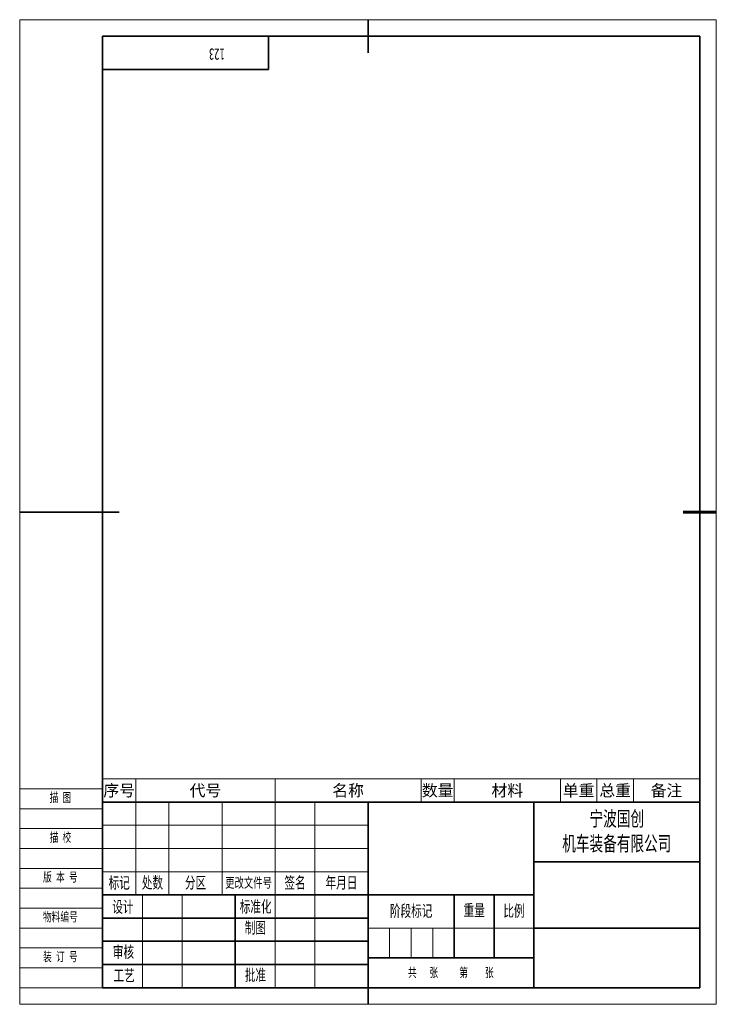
# Model space of a CAD drawing. Extents: x -205 to 5, y -61 to 236.
import ezdxf
from ezdxf.enums import TextEntityAlignment as Align

# ---------------------------------------------------------------- set-up
doc = ezdxf.new("R2010")
doc.units = 0
doc.header["$MEASUREMENT"] = 0
doc.layers.get('0').update_dxf_attribs({"linetype": 'CONTINUOUS'})
for name, color, linetype, lineweight in [('02标注线', 3, 'CONTINUOUS', 18), ('03细实线', 4, 'CONTINUOUS', 15), ('尺寸线层', 3, 'CONTINUOUS', 18), ('粗实线层', 7, 'CONTINUOUS', 35), ('细实线', 4, 'CONTINUOUS', 13), ('细实线层', 7, 'CONTINUOUS', 18)]:
    doc.layers.add(name, color=color, linetype=linetype, lineweight=lineweight)
doc.layers.add('1', color=7, linetype='CONTINUOUS')
doc.styles.add('仿宋', font='simfang.ttf', dxfattribs={"width": 0.67, "height": 2.8})
doc.styles.add('宋体', font='txt')
doc.styles.add('标准', font='txt.shx', dxfattribs={"bigfont": 'gbcbig.shx'})

# ---------------------------------------------------------------- blocks, each defined once
blk = doc.blocks.new('$CAXA_FRAME_13B17AC1$_1')
at = {"layer": '粗实线层'}
for p, q in [((0, 148.5), (0, 138.5)), ((100, 143.5), (-80, 143.5)), ((-80, 143.5), (-80, -143.5)), ((100, -143.5), (100, 143.5)), ((-105, 0), (-75, 0)), ((-80, -143.5), (100, -143.5)), ((0, -148.5), (0, -143.5))]:
    blk.add_line(p, q, dxfattribs=at)
at = {"layer": '粗实线层', "lineweight": 60}
blk.add_line((105, 0), (95, 0), dxfattribs=at)
at = {"layer": '细实线层'}
for p, q in [((105, 148.5), (-105, 148.5)), ((-105, 148.5), (-105, -148.5)), ((105, -148.5), (105, 148.5)), ((-105, -148.5), (105, -148.5))]:
    blk.add_line(p, q, dxfattribs=at)
blk = doc.blocks.new('*X116')
at = {"layer": '粗实线层'}
for p, q in [((50, 0), (50, -10)), ((50, -10), (0, -10))]:
    blk.add_line(p, q, dxfattribs=at)
at = {"layer": '尺寸线层', "style": '标准'}
blk.add_attdef('图纸编号', text='', height=5.19, rotation=180, dxfattribs=at).set_placement((25, -5), align=Align.MIDDLE_CENTER)
blk = doc.blocks.new('SPCADTITLE')
blk.add_line((-180, 56), (0, 56))
at = {"layer": '粗实线层'}
for p, q in [((-180, 56), (-180, 0)), ((-100, 56), (-100, 0)), ((-50, 56), (-50, 0)), ((0, 0), (0, 56)), ((0, 38), (-50, 38)), ((-50, 28), (-180, 28)), ((-140, 28), (-140, 0)), ((-74, 28), (-74, 9)), ((-62, 28), (-62, 9)), ((-100, 21), (-180, 21)), ((0, 18), (-50, 18)), ((-100, 14), (-180, 14)), ((-50, 9), (-100, 9)), ((-100, 7), (-180, 7)), ((0, 0), (-180, 0))]:
    blk.add_line(p, q, dxfattribs=at)
at = {"layer": '细实线层'}
for p, q in [((-170, 56), (-170, 28)), ((-160, 56), (-160, 28)), ((-144, 56), (-144, 28)), ((-128, 56), (-128, 0)), ((-116, 56), (-116, 0)), ((-100, 49), (-180, 49)), ((-100, 42), (-180, 42)), ((-205, 36), (-180, 36)), ((-100, 35), (-180, 35)), ((-205, 30), (-180, 30)), ((-168, 28), (-168, 0)), ((-156, 28), (-156, 0)), ((-205, 24), (-180, 24)), ((-205, 18), (-180, 18)), ((-50, 18), (-100, 18)), ((-93.5, 18), (-93.5, 9)), ((-87, 18), (-87, 9)), ((-80.5, 18), (-80.5, 9)), ((-205, 12), (-180, 12))]:
    blk.add_line(p, q, dxfattribs=at)
at = {"layer": '02标注线', "char_height": 3.5, "attachment_point": 5, "line_spacing_factor": 0.963108, "style": '仿宋'}
for s, insert, width in [('阶段标记', (-87, 23), 26), ('重量', (-68, 23.25), 12), ('比例', (-56, 23), 12)]:
    blk.add_mtext(s, dxfattribs=dict(at, insert=insert, width=width))
at = {"layer": '03细实线', "style": '仿宋'}
for tag, height, width, p in [('USR_DJ', 3.5, 0.699444, (-68, 13.5)), ('比例', 3.5, 0.699444, (-56, 13.5)), ('共几张', 2, 0.67, (-84.11, 4.69)), ('第几张', 2, 0.67, (-66.9, 4.71))]:
    blk.add_attdef(tag, text='', height=height, dxfattribs=dict(at, width=width)).set_placement(p, align=Align.MIDDLE_CENTER)
at = {"layer": '1'}
for tag, height, style, width, p, p2 in [('SHEJI', 6.36, '宋体', 0.506972, (-167.75, 21.36), (-156.22, 21.36)), ('BIAOZHUNHUA', 6.36, '宋体', 0.230442, (-127.75, 21.36), (-116.22, 21.36)), ('RIQI1', 2.8, '仿宋', 0.932592, (-153.13, 22.72), (-143.58, 22.72)), ('RIQI4', 2.8, '仿宋', 0.932592, (-113.13, 22.72), (-103.58, 22.72)), ('ZHITU', 6.36, '宋体', 0.506972, (-127.75, 14.36), (-116.22, 14.36)), ('RIQI5', 2.8, '仿宋', 0.932592, (-113.13, 15.72), (-103.58, 15.72)), ('SHENHE', 6.36, '宋体', 0.422477, (-167.75, 7.36), (-156.22, 7.36)), ('RIQI2', 2.8, '仿宋', 0.932592, (-153.13, 8.72), (-143.58, 8.72)), ('GONGYI', 6.36, '宋体', 0.422477, (-167.75, 0.36), (-156.22, 0.36)), ('PIZHUN', 6.36, '宋体', 0.422477, (-127.75, 0.36), (-116.22, 0.36)), ('RIQI3', 2.8, '仿宋', 0.932592, (-153.13, 1.72), (-143.58, 1.72)), ('RIQI6', 2.8, '仿宋', 0.932592, (-113.13, 1.72), (-103.58, 1.72))]:
    blk.add_attdef(tag, text='', height=height, dxfattribs=dict(at, style=style, width=width)).set_placement(p, p2, align=Align.FIT)
at = {"layer": '1', "style": '标准', "width": 0.667, "flags": 1}
blk.add_attdef('ITEMKINDID', text='', height=2.5, dxfattribs=at).set_placement((-108.09, 10.09), align=Align.MIDDLE_CENTER)
at = {"layer": '尺寸线层', "attachment_point": 5, "line_spacing_factor": 0.963108, "style": '仿宋'}
for s, insert, char_height, width in [('版 本 号', (-192.74, 33.24), 2.8, 39.9562), ('标记', (-175, 31.5), 3.5, 16), ('处数', (-165, 31.5), 3.5, 16), ('分区', (-152, 31.5), 3.5, 16), ('更改文件号', (-136, 31.5), 3, 16), ('签名', (-122, 31.5), 3.5, 16), ('年月日', (-108, 31.5), 3.5, 16), ('设计', (-173.87, 24.21), 3.5, 16), ('标准化', (-133.87, 24.28), 3.5, 16), ('物料编号', (-192.74, 21.24), 2.8, 39.9562), ('制图', (-133.95, 17.92), 3.5, 16), ('审核', (-173.72, 10.6), 3.5, 16), ('工艺', (-173.5, 3.57), 3.5, 16), ('批准', (-133.95, 3.65), 3.5, 16), ('共   张     第    张', (-75.02, 4.44), 2.8, 46.2253)]:
    blk.add_mtext(s, dxfattribs=dict(at, insert=insert, char_height=char_height, width=width))
at = {"layer": '细实线', "insert": (-25, 47), "char_height": 4.5, "width": 50, "attachment_point": 5, "style": '仿宋'}
blk.add_mtext('{\\C3;宁波国创\\P机车装备有限公司}', dxfattribs=at)
at = {"layer": '细实线', "style": '仿宋', "width": 0.67}
for tag, p in [('MATERIAL', (-75, 42)), ('ITEMNAME', (-25, 28)), ('DRAWID', (-25, 9))]:
    blk.add_attdef(tag, text='', height=4.2, dxfattribs=at).set_placement(p, align=Align.MIDDLE_CENTER)
at = {"layer": '细实线', "ltscale": 0.5, "style": '宋体', "width": 0.455714}
blk.add_attdef('REVLABEL', text='', height=2.5, dxfattribs=at).set_placement((-195.57, 25.83), (-189.05, 25.83), align=Align.FIT)
at = {"layer": '细实线', "ltscale": 0.5, "style": '仿宋', "width": 0.67}
blk.add_attdef('ITEMCODE', text='', height=2.8, dxfattribs=at).set_placement((-192.7, 14.98), align=Align.MIDDLE_CENTER)
blk = doc.blocks.new('SPCADBOM')
for p, q in [((0, 7), (0, 0)), ((0, 0), (-180, 0))]:
    blk.add_line(p, q)
at = {"layer": '03细实线', "color": 0}
blk.add_line((0, 7), (-180, 7), dxfattribs=at)
at = {"layer": '03细实线'}
for p, q in [((-170, 7), (-170, 0)), ((-128, 7), (-128, 0)), ((-84, 7), (-84, 0)), ((-74, 7), (-74, 0)), ((-42, 7), (-42, 0)), ((-31, 7), (-31, 0)), ((-20, 7), (-20, 0))]:
    blk.add_line(p, q, dxfattribs=at)
at = {"layer": '粗实线层'}
blk.add_line((-180, 0), (-180, 7), dxfattribs=at)
at = {"layer": '细实线', "style": '仿宋'}
for tag, p in [('PI_INCEALSEQ', (-175, 3.5)), ('DRAWID', (-149, 3.5)), ('ITEMNAME', (-106, 3.5)), ('QTY', (-79, 3.5)), ('MATERIAL', (-58, 3.5)), ('USR_DJ', (-36.5, 3.5)), ('USR_ZJ', (-25.5, 3.5)), ('NOTE', (-10, 3.5))]:
    blk.add_attdef(tag, text='', height=3.5, dxfattribs=at).set_placement(p, align=Align.MIDDLE_CENTER)
at = {"layer": '细实线', "style": '仿宋', "flags": 1}
blk.add_attdef('ITEMCODE', text='', height=3.5, dxfattribs=at).set_placement((7.67, 3.51), align=Align.MIDDLE_CENTER)

msp = doc.modelspace()

# ---------------------------------------------------------------- linework, layer by layer
at = {"layer": '细实线层'}
for p, q in [((-205, 4), (-180, 4)), ((-205, -2), (-180, -2)), ((-205, -8), (-180, -8)), ((-205, -14), (-180, -14)), ((-205, -50), (-180, -50)), ((-205, -56), (-180, -56))]:
    msp.add_line(p, q, dxfattribs=at)

# ---------------------------------------------------------------- block references
msp.add_blockref('SPCADBOM', (0, 0)).add_auto_attribs({'DRAWID': '代号', 'NOTE': '备注', 'USR_ZJ': '总重', 'USR_DJ': '单重', 'MATERIAL': '材料', 'QTY': '数量', 'ITEMNAME': '名称', 'PI_INCEALSEQ': '序号'})
msp.add_blockref('SPCADTITLE', (0, -56))
at = {"layer": '粗实线层'}
for name, p in [('$CAXA_FRAME_13B17AC1$_1', (-100, 87.5)), ('*X116', (-180, 231))]:
    msp.add_blockref(name, p, dxfattribs=at)

# ---------------------------------------------------------------- texts
at = {"insert": (-143.17, 223.81), "char_height": 3.5, "attachment_point": 1, "rotation": 180, "style": '仿宋'}
msp.add_mtext_dynamic_manual_height_columns('123', width=34.3712, gutter_width=14, heights=[0], dxfattribs=at)
at = {"layer": '尺寸线层', "char_height": 2.8, "width": 39.9562, "attachment_point": 5, "line_spacing_factor": 0.963108, "style": '仿宋'}
for s, insert in [('描 图', (-192.74, 1.24)), ('描 校', (-192.74, -10.76)), ('装 订 号', (-192.74, -46.76))]:
    msp.add_mtext(s, dxfattribs=dict(at, insert=insert))

doc.saveas('drawing.dxf')
